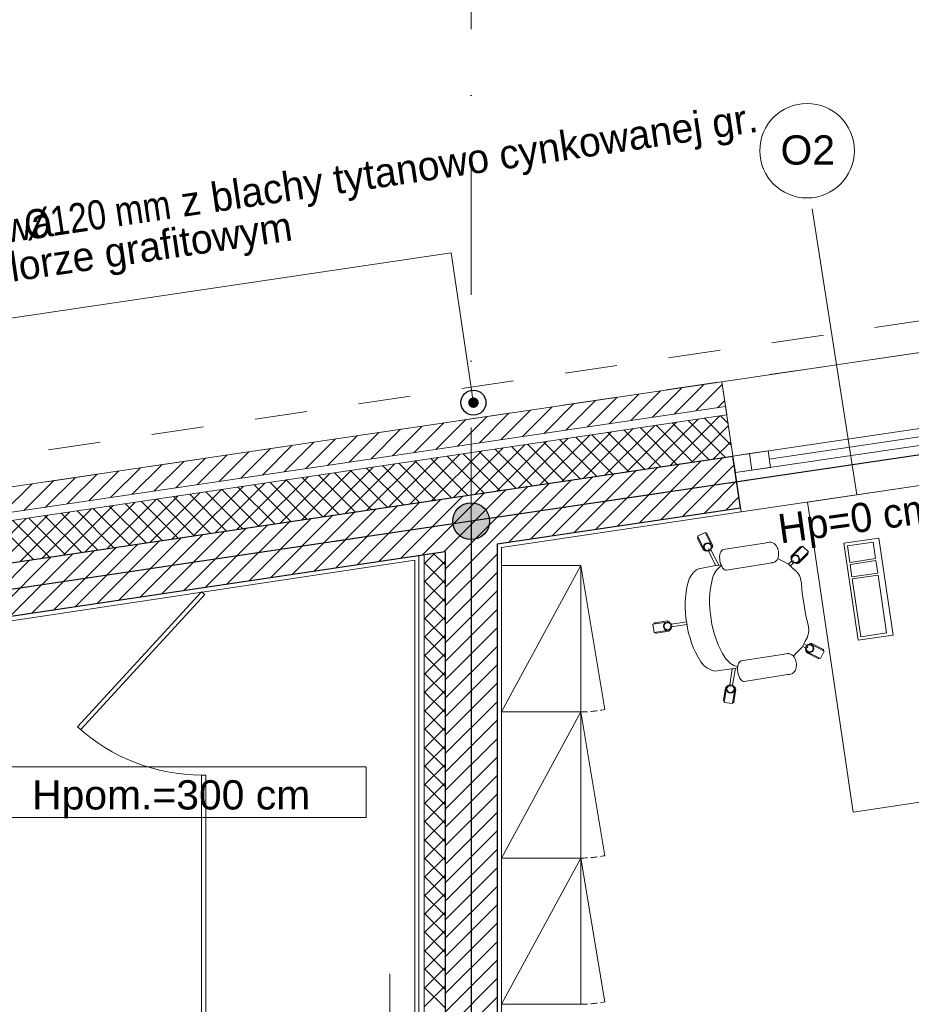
# Model space of a CAD drawing. Header units: metres. Extents: x -10951 to 10441, y -17253 to 1447.
# Tile 39 of 54: x -8799 to -8372, y -14032 to -13560. Entities that reach past the tile are written whole.
import ezdxf
from ezdxf.enums import TextEntityAlignment as Align

# ---------------------------------------------------------------- set-up
doc = ezdxf.new("R2010")
doc.units = ezdxf.units.M
doc.header["$MEASUREMENT"] = 0
for name, pattern in [('8', [0.5, 0.25, -0.25]), ('ACAD_ISO02W100', [15, 12, -3]), ('CONTINOUS', [0]), ('DASHDOT', [25.4, 12.7, -6.35, 0, -6.35]), ('HIDDEN', [9.525, 6.35, -3.175])]:
    doc.linetypes.add(name, pattern=pattern)
doc.layers.get('0').update_dxf_attribs({"color": 8})
for name, color, linetype, lineweight in [('#elektryczne', 8, 'Continuous', 20), ('0A_WYPOSAZENIE', 8, 'Continuous', 5), ('A_B.CIENKIE', 8, 'Continuous', 9), ('A_HACZE', 8, 'Continuous', 5), ('A_OPISY', 8, 'Continuous', 18), ('A_OSIE', 8, 'Continuous', 13), ('A_OZACZENIE DRZWI', 8, 'Continuous', 13), ('A_OZNACZENIA OKIEN', 8, 'Continuous', 13), ('A_PROJEKTOWANE ŚCIANY MUROWANE NOŚNE', 8, 'Continuous', 30), ('A_RS', 8, 'Continuous', 25), ('A_SCIANY DZIALOWE GK', 8, 'Continuous', 5), ('A_STAL CIENKIE', 8, 'Continuous', 0), ('A_STOLARKA', 8, 'Continuous', 5), ('A_TYNK', 8, 'Continuous', 5), ('A_WYMIARY WEWNETRZNE', 8, 'Continuous', 18), ('A_WYPOSAZENIE', 8, 'Continuous', 5), ('A_WYPOSAŻENIE SANITARNE', 8, 'Continuous', 5), ('EB_ODGROM_INSTALACJA ODGROMOWA', 1, 'Continuous', 30), ('EB_UZIEMIENIE', 1, 'ACAD_ISO02W100', 30)]:
    doc.layers.add(name, color=color, linetype=linetype, lineweight=lineweight)
doc.styles.add('ARIAL', font='arial.ttf')
doc.styles.add('GENERATED_STYLE_2', font='ARIALN.TTF')
doc.styles.add('m1_romans', font='romans.shx', dxfattribs={"width": 0.8})
doc.styles.add('opisy okien', font='txt', dxfattribs={"height": 15})

# ---------------------------------------------------------------- blocks, each defined once
blk = doc.blocks.new('_Dot')
at = {"color": 0, "linetype": 'ByBlock', "lineweight": -2}
blk.add_line((-0.5, 0), (-1, 0), dxfattribs=at)
at = {"color": 0, "linetype": 'ByBlock', "const_width": 0.5}
blk.add_lwpolyline([(-0.25, 0, 1), (0.25, 0, 1)], format="xyb", close=True, dxfattribs=at)
blk = doc.blocks.new('podkład')
at = {"layer": '0A_WYPOSAZENIE', "color": 8}
for p, q in [((12239.72, -883.19), (12256.53, -880.7)), ((12256.53, -880.7), (12263.41, -927.19)), ((12246.6, -929.68), (12239.72, -883.19)), ((12241.42, -884.45), (12253.78, -882.62)), ((12241.42, -884.45), (12242.59, -892.36)), ((12253.78, -882.62), (12254.96, -890.53)), ((12242.59, -892.36), (12254.96, -890.53)), ((12242.74, -893.35), (12255.1, -891.52)), ((12242.74, -893.35), (12243.61, -899.29)), ((12255.1, -891.52), (12255.98, -897.46)), ((12243.61, -899.29), (12255.98, -897.46)), ((12243.76, -900.28), (12256.13, -898.45)), ((12243.76, -900.28), (12247.86, -927.98)), ((12260.23, -926.15), (12256.13, -898.45)), ((12263.41, -927.19), (12246.6, -929.68)), ((12247.86, -927.98), (12260.23, -926.15))]:
    blk.add_line(p, q, dxfattribs=at)
at = {"layer": 'A_B.CIENKIE', "color": 8, "linetype": 'HIDDEN', "ltscale": 0.5}
for centre in [(12113.79, -903.94), (12113.79, -973.94), (12113.79, -1043.94)]:
    blk.add_arc(centre, 60, 269.9985, 281.1431, dxfattribs=at)
at = {"layer": 'A_HACZE', "color": 8, "linetype": 'Continuous'}
for p, q in [((12151.96, -810.22), (12137.72, -824.46)), ((12162.33, -808.68), (12148.1, -822.92)), ((12172.71, -807.15), (12158.47, -821.39)), ((12181.56, -807.13), (12168.84, -819.85)), ((12120.84, -814.83), (12106.6, -829.06)), ((12131.21, -813.29), (12116.97, -827.53)), ((12141.58, -811.75), (12127.35, -825.99)), ((12182.7, -814.83), (12179.22, -818.32)), ((12089.71, -819.43), (12075.47, -833.67)), ((12100.09, -817.9), (12085.85, -832.14)), ((12110.46, -816.36), (12096.22, -830.6)), ((12058.59, -824.04), (12044.35, -838.28)), ((12068.96, -822.5), (12054.73, -836.74)), ((12079.34, -820.97), (12065.1, -835.21)), ((12169.97, -823.72), (12146.24, -847.45)), ((12180.35, -822.19), (12156.62, -845.92)), ((12182.87, -842.03), (12165.25, -824.42)), ((12185.86, -836.19), (12172.95, -823.28)), ((12184.33, -825.82), (12180.65, -822.14)), ((12027.47, -828.65), (12013.23, -842.88)), ((12037.84, -827.11), (12023.6, -841.35)), ((12048.21, -825.57), (12033.98, -839.81)), ((12138.85, -828.33), (12115.12, -852.06)), ((12149.22, -826.79), (12125.49, -850.52)), ((12152.07, -846.59), (12134.46, -828.98)), ((12159.6, -825.26), (12135.87, -848.99)), ((12159.77, -845.45), (12142.16, -827.84)), ((12167.47, -844.31), (12149.85, -826.7)), ((12175.17, -843.17), (12157.55, -825.56)), ((12184.49, -826.89), (12166.99, -844.38)), ((11996.34, -833.25), (11982.1, -847.49)), ((12006.72, -831.72), (11992.48, -845.96)), ((12017.09, -830.18), (12002.85, -844.42)), ((12107.73, -832.94), (12083.99, -856.67)), ((12118.1, -831.4), (12094.37, -855.13)), ((12121.27, -851.15), (12103.66, -833.54)), ((12128.47, -829.86), (12104.74, -853.6)), ((12128.97, -850.01), (12111.36, -832.4)), ((12136.67, -848.87), (12119.06, -831.26)), ((12144.37, -847.73), (12126.76, -830.12)), ((11965.22, -837.86), (11950.98, -852.1)), ((11975.59, -836.32), (11961.36, -850.56)), ((11985.97, -834.79), (11971.73, -849.03)), ((12066.23, -839.08), (12042.5, -862.81)), ((12076.6, -837.54), (12052.87, -861.27)), ((12086.98, -836.01), (12063.25, -859.74)), ((12090.47, -855.71), (12072.86, -838.1)), ((12097.35, -834.47), (12073.62, -858.2)), ((12098.17, -854.57), (12080.56, -836.96)), ((12105.87, -853.43), (12088.26, -835.82)), ((12113.57, -852.29), (12095.96, -834.68)), ((12185.63, -834.58), (12177.36, -842.85)), ((11934.1, -842.47), (11919.86, -856.7)), ((11944.47, -840.93), (11930.23, -855.17)), ((11954.85, -839.39), (11940.61, -853.63)), ((12035.1, -843.68), (12011.37, -867.42)), ((12045.48, -842.15), (12021.75, -865.88)), ((12055.85, -840.61), (12032.12, -864.35)), ((12051.98, -861.41), (12034.37, -843.79)), ((12059.68, -860.27), (12042.07, -842.65)), ((12067.38, -859.13), (12049.76, -841.51)), ((12075.08, -857.99), (12057.46, -840.38)), ((12082.78, -856.85), (12065.16, -839.24)), ((12171.5, -843.71), (12141.83, -873.38)), ((12181.87, -842.18), (12152.2, -871.85)), ((11902.97, -847.07), (11888.74, -861.31)), ((11913.35, -845.54), (11899.11, -859.78)), ((11923.72, -844), (11909.48, -858.24)), ((12003.98, -848.29), (11980.25, -872.02)), ((12014.36, -846.76), (11990.62, -870.49)), ((12024.73, -845.22), (12001, -868.95)), ((12021.18, -865.96), (12003.57, -848.35)), ((12028.88, -864.83), (12011.27, -847.21)), ((12036.58, -863.69), (12018.97, -846.07)), ((12044.28, -862.55), (12026.67, -844.93)), ((12140.37, -848.32), (12110.71, -877.99)), ((12150.75, -846.79), (12121.08, -876.45)), ((12161.12, -845.25), (12131.46, -874.92)), ((12187.26, -845.63), (12162.58, -870.31)), ((11861.48, -853.22), (11847.24, -867.45)), ((11871.85, -851.68), (11857.61, -865.92)), ((11882.22, -850.14), (11867.99, -864.38)), ((11892.6, -848.61), (11878.36, -862.85)), ((11972.86, -852.9), (11949.13, -876.63)), ((11983.23, -851.36), (11959.5, -875.09)), ((11993.61, -849.83), (11969.88, -873.56)), ((11990.38, -870.52), (11972.77, -852.91)), ((11998.08, -869.38), (11980.47, -851.77)), ((12005.78, -868.24), (11988.17, -850.63)), ((12013.48, -867.1), (11995.87, -849.49)), ((12109.25, -852.93), (12079.58, -882.6)), ((12119.62, -851.39), (12089.96, -881.06)), ((12130, -849.86), (12100.33, -879.52)), ((11851.1, -854.75), (11836.86, -868.99)), ((11941.74, -857.51), (11918, -881.24)), ((11952.11, -855.97), (11928.38, -879.7)), ((11962.48, -854.43), (11938.75, -878.17)), ((11959.59, -875.08), (11941.98, -857.47)), ((11967.29, -873.94), (11949.68, -856.33)), ((11974.99, -872.8), (11957.37, -855.19)), ((11982.69, -871.66), (11965.07, -854.05)), ((12078.13, -857.54), (12048.46, -887.2)), ((12098.88, -854.46), (12048.79, -904.55)), ((12088.5, -856), (12048.79, -895.71)), ((12188.4, -853.33), (12172.95, -868.77)), ((11910.61, -862.11), (11886.88, -885.84)), ((11920.99, -860.58), (11897.25, -884.31)), ((11931.36, -859.04), (11907.63, -882.77)), ((11928.79, -879.64), (11911.18, -862.03)), ((11936.49, -878.5), (11918.88, -860.89)), ((11944.19, -877.36), (11926.58, -859.75)), ((11951.89, -876.22), (11934.28, -858.61)), ((12047, -862.14), (12017.29, -891.85)), ((12057.38, -860.61), (12027.68, -890.3)), ((12067.75, -859.07), (12038.07, -888.75)), ((12189.54, -861.03), (12183.33, -867.24)), ((11879.49, -866.72), (11855.76, -890.45)), ((11889.86, -865.18), (11866.13, -888.92)), ((11900.24, -863.65), (11876.51, -887.38)), ((11897.99, -884.2), (11880.38, -866.59)), ((11905.69, -883.06), (11888.08, -865.45)), ((11913.39, -881.92), (11895.78, -864.31)), ((11921.09, -880.78), (11903.48, -863.17)), ((12015.88, -866.75), (11986.13, -896.5)), ((12026.25, -865.21), (11996.52, -894.95)), ((12036.63, -863.68), (12006.91, -893.4)), ((11848.37, -871.33), (11824.63, -895.06)), ((11858.74, -869.79), (11835.01, -893.52)), ((11869.11, -868.25), (11845.38, -891.99)), ((11867.2, -888.76), (11849.59, -871.14)), ((11874.9, -887.62), (11857.28, -870.01)), ((11882.6, -886.48), (11864.98, -868.87)), ((11890.3, -885.34), (11872.68, -867.73)), ((11984.76, -871.36), (11954.97, -901.15)), ((11995.13, -869.82), (11965.35, -899.6)), ((12005.51, -868.28), (11975.74, -898.05)), ((11851.8, -891.04), (11834.19, -873.42)), ((11859.5, -889.9), (11841.89, -872.28)), ((11953.63, -875.96), (11923.8, -905.79)), ((11964.01, -874.43), (11934.19, -904.24)), ((11974.38, -872.89), (11944.58, -902.7)), ((11922.51, -880.57), (11892.64, -910.44)), ((11932.88, -879.03), (11903.03, -908.89)), ((11943.26, -877.5), (11913.41, -907.34)), ((11891.39, -885.18), (11861.47, -915.09)), ((11901.76, -883.64), (11871.86, -913.54)), ((11912.14, -882.1), (11882.25, -911.99)), ((11860.26, -889.78), (11830.31, -919.74)), ((11870.64, -888.25), (11840.7, -918.19)), ((11881.01, -886.71), (11851.08, -916.64)), ((12043.95, -887.88), (12038.79, -893.04)), ((12048.8, -893.58), (12043.21, -887.99)), ((12073.79, -888.39), (12048.79, -913.39)), ((11849.89, -891.32), (11819.92, -921.29)), ((12048.8, -891.86), (12038.79, -901.88)), ((12048.8, -902.42), (12038.79, -892.41)), ((12073.79, -897.23), (12048.79, -922.23)), ((12048.8, -900.7), (12038.79, -910.71)), ((12048.8, -911.26), (12038.79, -901.25)), ((12048.8, -909.54), (12038.79, -919.55)), ((12073.79, -906.07), (12048.79, -931.07)), ((12048.8, -920.1), (12038.79, -910.09)), ((12048.8, -918.38), (12038.79, -928.39)), ((12048.8, -928.94), (12038.79, -918.92)), ((12073.79, -914.91), (12048.79, -939.91)), ((12073.79, -923.75), (12048.79, -948.75)), ((12048.8, -927.22), (12038.79, -937.23)), ((12048.8, -937.78), (12038.79, -927.76)), ((12073.79, -932.59), (12048.79, -957.59)), ((12048.8, -936.05), (12038.79, -946.07)), ((12048.8, -946.62), (12038.79, -936.6)), ((12073.79, -941.42), (12048.79, -966.42)), ((12048.8, -944.89), (12038.79, -954.91)), ((12048.8, -955.46), (12038.79, -945.44)), ((12073.79, -950.26), (12048.79, -975.26)), ((12048.8, -953.73), (12038.79, -963.75)), ((12048.8, -964.29), (12038.79, -954.28)), ((12073.79, -959.1), (12048.79, -984.1)), ((12048.8, -962.57), (12038.79, -972.59)), ((12048.8, -973.13), (12038.79, -963.12)), ((12073.79, -967.94), (12048.79, -992.94)), ((12048.8, -971.41), (12038.79, -981.42)), ((12048.8, -981.97), (12038.79, -971.96)), ((12048.8, -980.25), (12038.79, -990.26)), ((12073.79, -976.78), (12048.79, -1001.78)), ((12048.8, -990.81), (12038.79, -980.8)), ((12048.8, -989.09), (12038.79, -999.1)), ((12048.8, -999.65), (12038.79, -989.64)), ((12073.79, -985.62), (12048.79, -1010.62)), ((12073.79, -994.46), (12048.79, -1019.46)), ((12048.8, -997.93), (12038.79, -1007.94)), ((12048.8, -1008.49), (12038.79, -998.47)), ((12073.79, -1003.3), (12048.79, -1028.3)), ((12048.8, -1006.77), (12038.79, -1016.78)), ((12048.8, -1017.33), (12038.79, -1007.31)), ((12073.79, -1012.14), (12048.79, -1037.14)), ((12048.8, -1015.6), (12038.79, -1025.62)), ((12048.8, -1026.17), (12038.79, -1016.15)), ((12073.79, -1020.97), (12048.79, -1045.97)), ((12048.8, -1024.44), (12038.79, -1034.46)), ((12048.8, -1035.01), (12038.79, -1024.99)), ((12073.79, -1029.81), (12048.79, -1054.81)), ((12048.8, -1033.28), (12038.79, -1043.3)), ((12048.8, -1043.84), (12038.79, -1033.83)), ((12073.79, -1038.65), (12048.79, -1063.65)), ((12048.8, -1042.12), (12038.79, -1052.14)), ((12048.8, -1052.68), (12038.79, -1042.67)), ((12048.8, -1050.96), (12038.79, -1060.97)), ((12073.79, -1047.49), (12048.79, -1072.49)), ((12048.8, -1061.52), (12038.79, -1051.51)), ((12048.8, -1059.8), (12038.79, -1069.81)), ((12048.8, -1070.36), (12038.79, -1060.35)), ((12073.79, -1056.33), (12048.79, -1081.33)), ((12073.79, -1065.17), (12048.79, -1090.17)), ((12048.8, -1068.64), (12038.79, -1078.65)), ((12048.8, -1079.2), (12038.79, -1069.18)), ((12073.79, -1074.01), (12048.79, -1099.01)), ((12048.8, -1077.48), (12038.79, -1087.49)), ((12048.8, -1088.04), (12038.79, -1078.02)), ((12073.79, -1082.85), (12048.79, -1107.85)), ((12048.8, -1086.31), (12038.79, -1096.33)), ((12048.8, -1096.88), (12038.79, -1086.86)), ((12073.79, -1091.68), (12048.79, -1116.68)), ((12048.8, -1095.15), (12038.79, -1105.17)), ((12048.8, -1105.72), (12038.79, -1095.7)), ((12073.79, -1100.52), (12048.79, -1125.52))]:
    blk.add_line(p, q, dxfattribs=at)
at = {"layer": 'A_OPISY', "color": 8, "linetype": 'CONTINOUS', "ltscale": 0.1}
blk.add_lwpolyline([(12061.67, -810.95), (12051.79, -744.21), (11741.84, -790.09)], dxfattribs=at)
at = {"layer": 'A_OSIE', "color": 8, "linetype": 'DASHDOT', "ltscale": 5}
blk.add_line((12061.3, -573.64), (12061.3, -2335.96), dxfattribs=at)
at = {"layer": 'A_OSIE', "color": 8, "linetype": 'DASHDOT', "ltscale": 2.5}
blk.add_line((10108.73, -1161.68), (13256.84, -695.71), dxfattribs=at)
at = {"layer": 'A_OZNACZENIA OKIEN', "color": 8}
blk.add_line((12224.64, -723.13), (12246, -859.99), dxfattribs=at)
at = {"layer": 'A_PROJEKTOWANE ŚCIANY MUROWANE NOŚNE', "color": 8}
for p, q in [((11094.83, -1003.08), (12186.65, -841.47)), ((12190.31, -866.21), (12186.65, -841.48)), ((12073.8, -883.45), (12190.31, -866.21)), ((12073.8, -883.45), (12073.8, -986.06)), ((11388.8, -985.58), (12048.8, -887.15)), ((12048.8, -887.15), (12048.8, -986.06)), ((12048.8, -983.83), (12048.8, -1364.66)), ((12073.8, -983.83), (12073.8, -1114.7))]:
    blk.add_line(p, q, dxfattribs=at)
at = {"layer": 'A_RS', "color": 8, "lineweight": 25}
blk.add_circle((12062.4, -815.89), 6, dxfattribs=at)
at = {"layer": 'A_SCIANY DZIALOWE GK', "color": 8}
for p, q in [((12036.29, -1148.2), (12036.29, -889)), ((12038.79, -1150.7), (12038.79, -888.63))]:
    blk.add_line(p, q, dxfattribs=at)
at = {"layer": 'A_STAL CIENKIE', "color": 8, "linetype": '8', "ltscale": 100}
for p, q in [((10325.66, -1065.38), (13908.4, -535.07)), ((13910.62, -549.91), (10327.86, -1080.21))]:
    blk.add_line(p, q, dxfattribs=at)
at = {"layer": 'A_STOLARKA', "color": 8}
for p, q in [((12292.17, -789.47), (12181.38, -805.87)), ((12181.38, -805.87), (12190.6, -868.19)), ((12289.53, -826.25), (12186.65, -841.48)), ((12298.61, -832.99), (12187.82, -849.39)), ((12281.21, -831.53), (12204.05, -842.95)), ((12203.46, -838.99), (12194.56, -840.31)), ((12204.63, -846.9), (12203.46, -838.99)), ((12194.56, -840.31), (12186.65, -841.48)), ((12194.56, -840.31), (12186.65, -841.48)), ((12186.65, -841.48), (12187.82, -849.39)), ((12186.65, -841.48), (12187.82, -849.39)), ((12195.73, -848.22), (12194.56, -840.31)), ((12194.56, -840.31), (12195.73, -848.22)), ((12195.73, -848.22), (12194.56, -840.31)), ((12187.82, -849.39), (12195.73, -848.22)), ((12187.82, -849.39), (12195.73, -848.22)), ((12195.73, -848.22), (12204.63, -846.9)), ((12190.6, -868.19), (12301.39, -851.79))]:
    blk.add_line(p, q, dxfattribs=at)
at = {"layer": 'A_TYNK', "color": 8, "linetype": 'Continuous'}
for p, q in [((11089.56, -967.47), (12181.38, -805.87)), ((12183.72, -821.69), (12181.38, -805.87)), ((11091.32, -979.34), (12183.13, -817.74)), ((11091.9, -983.3), (12183.72, -821.69))]:
    blk.add_line(p, q, dxfattribs=at)
at = {"layer": 'A_TYNK', "color": 8}
for p, q in [((12075.8, -885.18), (12190.6, -868.19)), ((12075.8, -1112.7), (12075.8, -885.18)), ((12034.3, -891.32), (11740.79, -935.5)), ((12034.3, -1146.2), (12034.3, -891.32))]:
    blk.add_line(p, q, dxfattribs=at)
at = {"layer": 'A_WYMIARY WEWNETRZNE', "color": 8, "linetype": 'Continuous'}
for p, q in [((11814.14, -990.34), (12011.12, -990.34)), ((12011.12, -990.34), (12011.12, -1014.57)), ((12011.12, -1014.57), (11814.14, -1014.57))]:
    blk.add_line(p, q, dxfattribs=at)
blk.add_circle((12222.13, -695.26), 22.63, dxfattribs=at)
at = {"layer": 'A_WYPOSAZENIE', "color": 8}
for p, q in [((12301.39, -851.79), (12222.26, -863.5)), ((12222.26, -863.5), (12244.22, -1011.89)), ((12113.79, -893.94), (12075.79, -963.94)), ((12113.79, -893.94), (12075.79, -893.94)), ((12075.79, -893.94), (12075.79, -963.94)), ((12113.79, -893.94), (12125.38, -962.81)), ((12113.79, -963.94), (12113.79, -893.94)), ((12113.79, -963.94), (12075.79, -1033.94)), ((12075.79, -963.94), (12113.79, -963.94)), ((12113.79, -963.94), (12075.79, -963.94)), ((12075.79, -963.94), (12075.79, -1033.94)), ((12113.79, -963.94), (12125.38, -1032.81)), ((12113.79, -1033.94), (12113.79, -963.94)), ((12244.22, -1011.89), (12323.36, -1000.17)), ((12113.79, -1033.94), (12075.79, -1103.94)), ((12075.79, -1033.94), (12113.79, -1033.94)), ((12113.79, -1033.94), (12075.79, -1033.94)), ((12075.79, -1033.94), (12075.79, -1103.94)), ((12113.79, -1033.94), (12125.38, -1102.81)), ((12113.79, -1103.94), (12113.79, -1033.94)), ((12075.79, -1103.94), (12113.79, -1103.94))]:
    blk.add_line(p, q, dxfattribs=at)
at = {"layer": 'A_WYPOSAZENIE', "color": 8, "lineweight": 5}
for p, q in [((12169.74, -879.81), (12173.31, -878)), ((12169.74, -879.81), (12173.35, -886.95)), ((12172.45, -886.28), (12169.75, -880.92)), ((12173.31, -878), (12176.92, -885.15)), ((12176.91, -884.03), (12174.21, -878.67)), ((12174.95, -886.14), (12175.31, -885.96)), ((12176.55, -885.33), (12176.92, -885.15)), ((12181.6, -886.43), (12181.96, -886.26)), ((12201.7, -883.09), (12181.96, -886.26)), ((12201.7, -883.09), (12202.56, -882.96)), ((12202.56, -882.96), (12203.4, -882.82)), ((12203.4, -882.82), (12204.19, -882.69)), ((12204.84, -882.73), (12204.19, -882.69)), ((12205.07, -882.78), (12204.84, -882.73)), ((12205.71, -882.96), (12205.07, -882.78)), ((12206.32, -883.32), (12205.71, -882.96)), ((12206.88, -883.84), (12206.32, -883.32)), ((12207.07, -884.02), (12206.88, -883.84)), ((12207.51, -884.65), (12207.07, -884.02)), ((12207.66, -884.88), (12207.51, -884.65)), ((12207.82, -885.2), (12207.66, -884.88)), ((12208.07, -885.78), (12207.82, -885.2)), ((12208.17, -886.05), (12208.07, -885.78)), ((12208.26, -886.37), (12208.17, -886.05)), ((12219.94, -884.56), (12214.29, -890.22)), ((12214.64, -889.16), (12218.88, -884.91)), ((12219.94, -884.56), (12222.77, -887.38)), ((12173.35, -886.95), (12173.71, -886.76)), ((12178.42, -893.93), (12174.96, -886.94)), ((12179.9, -893.69), (12176.03, -886.37)), ((12180.28, -889.66), (12180.37, -888.77)), ((12180.28, -889.66), (12180.28, -889.7)), ((12180.29, -890.62), (12180.28, -889.7)), ((12180.29, -890.62), (12180.3, -890.68)), ((12180.4, -891.57), (12180.3, -890.68)), ((12180.37, -888.77), (12180.56, -887.98)), ((12180.56, -887.98), (12180.83, -887.31)), ((12180.83, -887.31), (12181.19, -886.78)), ((12181.19, -886.78), (12181.6, -886.43)), ((12207.97, -890.64), (12207.6, -891.31)), ((12207.97, -890.64), (12208.09, -890.41)), ((12208.05, -890.49), (12209.84, -891.42)), ((12208.32, -889.67), (12208.09, -890.41)), ((12208.34, -886.72), (12208.26, -886.37)), ((12208.32, -889.67), (12208.39, -889.41)), ((12208.41, -887.08), (12208.34, -886.72)), ((12208.39, -889.41), (12208.43, -889.05)), ((12208.46, -887.45), (12208.41, -887.08)), ((12208.5, -888.43), (12208.43, -889.05)), ((12208.49, -887.8), (12208.46, -887.45)), ((12208.5, -888.13), (12208.49, -887.8)), ((12208.5, -888.43), (12208.5, -888.13)), ((12214.29, -890.22), (12214.58, -890.51)), ((12222.77, -887.38), (12217.12, -893.05)), ((12218.18, -892.69), (12222.42, -888.44)), ((12170.1, -895.42), (12176.93, -894.16)), ((12176.93, -894.16), (12177.31, -894.1)), ((12177.31, -894.1), (12179.09, -893.82)), ((12179.09, -893.82), (12180.14, -893.65)), ((12180.14, -893.65), (12180.93, -893.52)), ((12180.4, -891.57), (12180.58, -892.45)), ((12180.58, -892.45), (12180.59, -892.5)), ((12180.59, -892.5), (12180.87, -893.39)), ((12180.87, -893.39), (12180.89, -893.42)), ((12180.89, -893.42), (12181.25, -894.24)), ((12181.25, -894.24), (12181.67, -894.93)), ((12181.67, -894.93), (12182.14, -895.48)), ((12182.14, -895.48), (12182.64, -895.87)), ((12203.28, -892.93), (12183.55, -896.13)), ((12203.28, -892.93), (12204.14, -892.79)), ((12204.14, -892.79), (12204.97, -892.66)), ((12204.97, -892.66), (12205.76, -892.53)), ((12206.38, -892.33), (12205.76, -892.53)), ((12205.76, -892.53), (12205.76, -892.53)), ((12206.38, -892.33), (12206.58, -892.21)), ((12207.13, -891.84), (12206.58, -892.21)), ((12207.6, -891.31), (12207.13, -891.84)), ((12209.84, -891.42), (12213.28, -893.2)), ((12213.28, -893.2), (12214.78, -891.7)), ((12213.28, -893.2), (12213.46, -893.32)), ((12213.46, -893.32), (12215.2, -895.07)), ((12214.19, -894.05), (12215.65, -892.56)), ((12215.2, -895.07), (12217.07, -896.78)), ((12215.56, -891.49), (12215.85, -891.78)), ((12216.83, -892.76), (12217.12, -893.05)), ((12182.64, -895.87), (12183.15, -896.08)), ((12183.15, -896.08), (12183.55, -896.13)), ((12217.07, -896.78), (12217.3, -897)), ((12217.3, -897), (12217.49, -897.27)), ((12217.49, -897.27), (12218.44, -898.69)), ((12218.44, -898.69), (12218.99, -900.12)), ((12218.99, -900.12), (12219.36, -901.62)), ((12219.36, -901.62), (12219.45, -902.71)), ((12219.45, -902.71), (12219.74, -907.07)), ((12219.72, -906.99), (12221.49, -918.04)), ((12221.48, -917.95), (12222.59, -922.27)), ((12148.34, -922.03), (12156.24, -920.76)), ((12148.34, -922.03), (12148.97, -925.98)), ((12155.17, -920.43), (12149.25, -921.38)), ((12156.24, -920.76), (12156.3, -921.17)), ((12156.52, -922.54), (12156.59, -922.93)), ((12164.41, -920.76), (12157.15, -922.02)), ((12164.64, -922.15), (12157.35, -923.23)), ((12222.85, -923.35), (12222.59, -922.27)), ((12222.85, -923.35), (12222.95, -924.8)), ((12148.97, -925.98), (12156.87, -924.71)), ((12155.96, -925.36), (12150.04, -926.31)), ((12156.81, -924.31), (12156.87, -924.71)), ((12221.27, -930.05), (12222.17, -928.48)), ((12222.3, -928.2), (12222.17, -928.48)), ((12222.4, -927.89), (12222.3, -928.2)), ((12222.4, -927.89), (12222.86, -926.24)), ((12222.95, -924.8), (12222.86, -926.24)), ((12217.82, -934.95), (12219.69, -933.07)), ((12219.81, -932.9), (12219.69, -933.07)), ((12219.81, -932.9), (12220.92, -930.69)), ((12219.99, -932.54), (12221.44, -933.26)), ((12220.56, -931.42), (12222, -932.17)), ((12220.92, -930.69), (12221.27, -930.05)), ((12222.25, -933.21), (12222.43, -932.85)), ((12223.06, -931.61), (12223.25, -931.24)), ((12230.38, -934.86), (12223.25, -931.24)), ((12224.36, -931.25), (12229.71, -933.97)), ((12210.25, -936.41), (12190.51, -939.58)), ((12210.25, -936.41), (12211.11, -936.27)), ((12211.11, -936.27), (12211.94, -936.14)), ((12211.94, -936.14), (12212.74, -936.01)), ((12212.74, -936.01), (12212.9, -936.05)), ((12213.38, -936.05), (12212.9, -936.05)), ((12213.62, -936.1), (12213.38, -936.05)), ((12214.26, -936.28), (12213.62, -936.1)), ((12214.87, -936.64), (12214.26, -936.28)), ((12215.43, -937.16), (12214.87, -936.64)), ((12215.61, -937.33), (12215.43, -937.16)), ((12215.56, -937.29), (12216.96, -935.84)), ((12216.06, -937.97), (12215.61, -937.33)), ((12216.21, -938.2), (12216.06, -937.97)), ((12216.96, -935.84), (12217.82, -934.95)), ((12221.44, -934.81), (12221.62, -934.45)), ((12228.57, -938.43), (12221.44, -934.81)), ((12222.1, -935.71), (12227.45, -938.42)), ((12228.57, -938.43), (12230.38, -934.86)), ((12188.05, -943), (12188.84, -942.87)), ((12188.83, -942.98), (12188.92, -942.09)), ((12188.92, -942.09), (12189.1, -941.3)), ((12189.1, -941.3), (12189.38, -940.63)), ((12189.38, -940.63), (12189.73, -940.1)), ((12189.73, -940.1), (12190.15, -939.75)), ((12190.15, -939.75), (12190.51, -939.58)), ((12216.36, -938.52), (12216.21, -938.2)), ((12216.62, -939.1), (12216.36, -938.52)), ((12216.72, -939.37), (12216.62, -939.1)), ((12216.81, -939.69), (12216.72, -939.37)), ((12216.89, -940.04), (12216.81, -939.69)), ((12216.86, -942.99), (12216.93, -942.72)), ((12216.96, -940.4), (12216.89, -940.04)), ((12216.93, -942.72), (12216.98, -942.37)), ((12217.01, -940.77), (12216.96, -940.4)), ((12217.04, -941.75), (12216.98, -942.37)), ((12217.04, -941.12), (12217.01, -940.77)), ((12217.05, -941.45), (12217.04, -941.12)), ((12217.04, -941.75), (12217.05, -941.45)), ((12177.96, -944.45), (12187, -943.16)), ((12186.33, -943.27), (12185.22, -950.99)), ((12187.81, -943.03), (12186.42, -951.2)), ((12187, -943.16), (12188.05, -943)), ((12188.83, -942.98), (12188.83, -943.02)), ((12188.84, -943.94), (12188.83, -943.02)), ((12188.84, -943.94), (12188.84, -944)), ((12188.94, -944.89), (12188.84, -944)), ((12188.94, -944.89), (12189.13, -945.77)), ((12189.13, -945.77), (12189.14, -945.82)), ((12189.14, -945.82), (12189.42, -946.71)), ((12189.42, -946.71), (12189.43, -946.74)), ((12189.43, -946.74), (12189.79, -947.56)), ((12189.79, -947.56), (12190.22, -948.25)), ((12211.83, -946.29), (12192.09, -949.45)), ((12211.82, -946.25), (12212.68, -946.11)), ((12212.68, -946.11), (12213.52, -945.98)), ((12213.52, -945.98), (12214.31, -945.85)), ((12214.31, -945.85), (12214.3, -945.85)), ((12214.92, -945.65), (12214.32, -945.85)), ((12214.92, -945.65), (12215.13, -945.53)), ((12215.68, -945.16), (12215.13, -945.53)), ((12216.15, -944.63), (12215.68, -945.16)), ((12216.52, -943.96), (12216.15, -944.63)), ((12216.52, -943.96), (12216.64, -943.73)), ((12216.86, -942.99), (12216.64, -943.73)), ((12182.5, -959.4), (12183.69, -951.48)), ((12183.69, -951.48), (12184.09, -951.55)), ((12185.47, -951.75), (12185.86, -951.81)), ((12186.45, -959.99), (12187.64, -952.08)), ((12187.24, -952.02), (12187.64, -952.08)), ((12190.22, -948.25), (12190.69, -948.8)), ((12190.69, -948.8), (12191.19, -949.19)), ((12191.19, -949.19), (12191.69, -949.4)), ((12191.69, -949.4), (12192.08, -949.41)), ((12183.05, -952.4), (12182.15, -958.33)), ((12187.99, -953.14), (12187.1, -959.08)), ((12182.5, -959.4), (12186.45, -959.99))]:
    blk.add_line(p, q, dxfattribs=at)
for centre in [(12174.59, -884.98), (12216.55, -890.78), (12155.37, -922.93), (12223.41, -933.57), (12185.49, -952.97)]:
    blk.add_circle(centre, 2, dxfattribs=at)
for centre, radius, start, end in [((12170.19, -880.7), 0.5, 116.7774, 206.7774), ((12173.76, -878.9), 0.5, 26.7774, 116.7774), ((12172.9, -886.06), 0.5, 206.7774, 296.7774), ((12174.59, -884.98), 1.7, 306.2397, 287.3151), ((12176.47, -884.25), 0.5, 296.7774, 26.7774), ((12219.23, -885.26), 0.5, 45.105, 135.1049), ((12215, -889.51), 0.5, 135.1049, 225.105), ((12216.55, -890.78), 1.7, 234.5673, 215.6426), ((12222.06, -888.09), 0.5, 315.1049, 45.105), ((12175.14, -904.38), 10.28, 119.3419, 165.4373), ((12186.83, -902.51), 10.28, 123.7063, 165.4373), ((12217.83, -892.34), 0.5, 225.105, 315.1049), ((12219.39, -911.16), 43.97, 165.1995, 191.0497), ((12207.7, -913.03), 43.97, 165.1995, 191.0497), ((12149.33, -921.87), 0.5, 99.105, 189.105), ((12155.37, -922.93), 1.7, 18.5673, 359.6426), ((12155.25, -920.92), 0.5, 9.105, 99.105), ((12208.17, -915.98), 43.97, 187.1602, 213.0104), ((12219.86, -914.1), 43.97, 187.1602, 213.0104), ((12149.96, -925.82), 0.5, 189.105, 279.105), ((12155.88, -924.87), 0.5, 279.105, 9.105), ((12223.41, -933.57), 1.7, 162.5673, 143.6426), ((12224.14, -931.7), 0.5, 63.105, 153.1049), ((12191.63, -932.49), 10.28, 212.7726, 254.5036), ((12222.33, -935.26), 0.5, 153.1049, 243.105), ((12229.49, -934.41), 0.5, 333.1049, 63.105), ((12179.95, -934.36), 10.28, 212.7726, 258.868), ((12227.68, -937.98), 0.5, 243.105, 333.1049), ((12183.54, -952.47), 0.5, 81.4325, 171.4325), ((12185.49, -952.97), 1.7, 90.8948, 71.9702), ((12187.5, -953.07), 0.5, 351.4325, 81.4325), ((12182.65, -958.41), 0.5, 171.4325, 261.4325), ((12186.6, -959), 0.5, 261.4325, 351.4325)]:
    blk.add_arc(centre, radius, start, end, dxfattribs=at)
at = {"layer": 'A_WYPOSAŻENIE SANITARNE', "color": 8}
for p, q in [((11932.29, -906.42), (11872.93, -971.08)), ((11874.41, -972.43), (11933.76, -907.77)), ((11933.76, -907.77), (11932.29, -906.42)), ((11872.93, -971.08), (11874.41, -972.43)), ((11934.29, -994.19), (11932.29, -994.19)), ((11932.29, -994.19), (11932.29, -1146.2)), ((11934.29, -1146.2), (11934.29, -994.19)), ((12022.4, -1131.4), (12022.4, -1089.4))]:
    blk.add_line(p, q, dxfattribs=at)
blk.add_arc((11932.29, -906.42), 87.77, 227.4498, 270, dxfattribs=at)
at = {"layer": 'A_OPISY', "color": 8, "linetype": 'CONTINOUS', "ltscale": 0.1, "xscale": 5, "yscale": 5, "zscale": 5, "rotation": 278.4195297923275}
blk.add_blockref('_Dot', (12062.4, -815.89), dxfattribs=at)
at = {"layer": 'A_OPISY', "color": 8, "linetype": 'Continuous', "lineweight": 18}
for s, style, p in [(' z blachy tytanowo cynkowanej gr.', 'opisy okien', (11918.29, -727.67)), ('Ø120 mm', 'GENERATED_STYLE_2', (11848.63, -737.99)), ('Rura spustowa ', 'opisy okien', (11738.4, -754.3)), ('0.8mm w kolorze grafitowym', 'opisy okien', (11741.74, -772.81))]:
    blk.add_text(s, height=14, rotation=8.4195, dxfattribs=dict(at, style=style)).set_placement(p)
at = {"layer": 'A_OZACZENIE DRZWI', "color": 8, "ltscale": 0.1, "style": 'm1_romans', "width": 0.8}
for rotation, p in [(98.4861, (12735.07, -773.13)), (360, (12573.8, -1012.7)), (90, (11565.29, -1150.14)), (90, (11872.29, -1150.14)), (90, (12230.03, -1245.64)), (90, (12385.87, -1249.44)), (90, (11565.29, -1370.89)), (90, (11872.29, -1370.89)), (90, (12230.03, -1370.89)), (90, (12389.3, -1370.89)), (90, (11748.79, -1556.15)), (90, (11986.6, -1556.15)), (90, (12389.3, -1556.15)), (360, (12235.05, -1664.2)), (360, (12235.05, -1880.2)), (90, (11745.78, -2001.94))]:
    blk.add_attdef('SZEROKOSC', text='', height=10, rotation=rotation, dxfattribs=at).set_placement(p, align=Align.BOTTOM_CENTER)
for rotation, p in [(98.4861, (12738.56, -773.47)), (360, (12572.95, -1016.09)), (90, (11568.68, -1150.99)), (90, (11875.68, -1150.99)), (90, (12233.42, -1246.49)), (90, (12389.27, -1250.29)), (90, (11568.68, -1371.74)), (90, (11875.68, -1371.74)), (90, (12233.42, -1371.74)), (90, (12392.69, -1371.74)), (90, (11752.19, -1557)), (90, (11990, -1557)), (90, (12392.69, -1557)), (360, (12234.2, -1667.59)), (360, (12234.2, -1883.59)), (90, (11749.18, -2002.79))]:
    blk.add_attdef('WYSOKOSC', text='', height=10, rotation=rotation, dxfattribs=at).set_placement(p, align=Align.TOP_CENTER)
at = {"layer": 'A_OZNACZENIA OKIEN', "color": 8, "linetype": 'Continuous', "lineweight": 18, "style": 'ARIAL'}
for s, p in [('O2', (12209.42, -701.91)), ('Hpom.=300 cm', (11851.13, -1010.68))]:
    blk.add_text(s, height=14, dxfattribs=at).set_placement(p)
at = {"layer": 'A_OZNACZENIA OKIEN', "color": 8, "linetype": 'Continuous', "lineweight": 18, "style": 'opisy okien'}
blk.add_text('Hp=0 cm', height=14, rotation=8, dxfattribs=at).set_placement((12209.37, -883.37))
at = {"layer": 'A_OZNACZENIA OKIEN', "color": 8, "ltscale": 0.1, "style": 'm1_romans', "width": 0.8}
for rotation, p in [(278.8676, (13373.71, -593.04)), (278.8676, (12983.87, -650.74)), (278.8676, (12445.73, -730.4)), (278.8676, (12224.15, -763.19)), (0, (14017.48, -900.03)), (278.8676, (11021.54, -941.2)), (278.8676, (10640.69, -997.57)), (0, (14017.48, -1574.7)), (90, (10819.6, -2080.7)), (90, (11204.6, -2080.7)), (90, (11970.6, -2080.7)), (90, (13175.8, -2080.7)), (90, (13539.8, -2080.7))]:
    blk.add_attdef('SZEROKOSC', text='', height=10, rotation=rotation, dxfattribs=at).set_placement(p, align=Align.BOTTOM_CENTER)
for rotation, p in [(278.8676, (13403.28, -587.56)), (278.8676, (13013.44, -645.27)), (278.8676, (12475.3, -724.92)), (278.8676, (12253.72, -757.72)), (0, (14011.09, -903.42)), (278.8676, (11051.11, -935.72)), (278.8676, (10670.26, -992.09)), (0, (14011.09, -1578.09)), (90, (10823, -2081.55)), (90, (11208, -2081.55)), (90, (11974, -2081.55)), (90, (13179.19, -2081.55)), (90, (13543.19, -2081.55))]:
    blk.add_attdef('WYSOKOSC', text='', height=10, rotation=rotation, dxfattribs=at).set_placement(p, align=Align.TOP_CENTER)
blk = doc.blocks.new('zlacze_spawane')
at = {"layer": 'EB_ODGROM_INSTALACJA ODGROMOWA', "transparency": 33554559}
h = blk.add_hatch(color=256, dxfattribs=at)
edge = h.paths.add_edge_path()
edge.add_arc((0, 0), 72, 0, 360)
at = {"layer": 'EB_ODGROM_INSTALACJA ODGROMOWA'}
blk.add_circle((0, 0), 72, dxfattribs=at)

msp = doc.modelspace()

# ---------------------------------------------------------------- linework, layer by layer
at = {"layer": 'EB_UZIEMIENIE', "linetype": 'Continuous', "lineweight": 30}
for p, q in [((-7745.52, -13676.23), (-8583.02, -13800.26)), ((-8583.02, -13800.26), (-9268.02, -13901.65)), ((-8583.02, -13800.26), (-8583.02, -14304.79))]:
    msp.add_line(p, q, dxfattribs=at)

# ---------------------------------------------------------------- block references
at = {"layer": '#elektryczne', "color": 8, "linetype": 'Continuous', "lineweight": 18}
msp.add_blockref('podkład', (-20644.32, -12927.59), dxfattribs=at)
at = {"layer": 'EB_UZIEMIENIE', "color": 240, "true_color": 0xed1f24, "xscale": 0.1224999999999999, "yscale": 0.1224999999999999, "zscale": 0.1224999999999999, "rotation": 269.9042895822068}
msp.add_blockref('zlacze_spawane', (-8583.02, -13800.26), dxfattribs=at)

doc.saveas('drawing.dxf')
